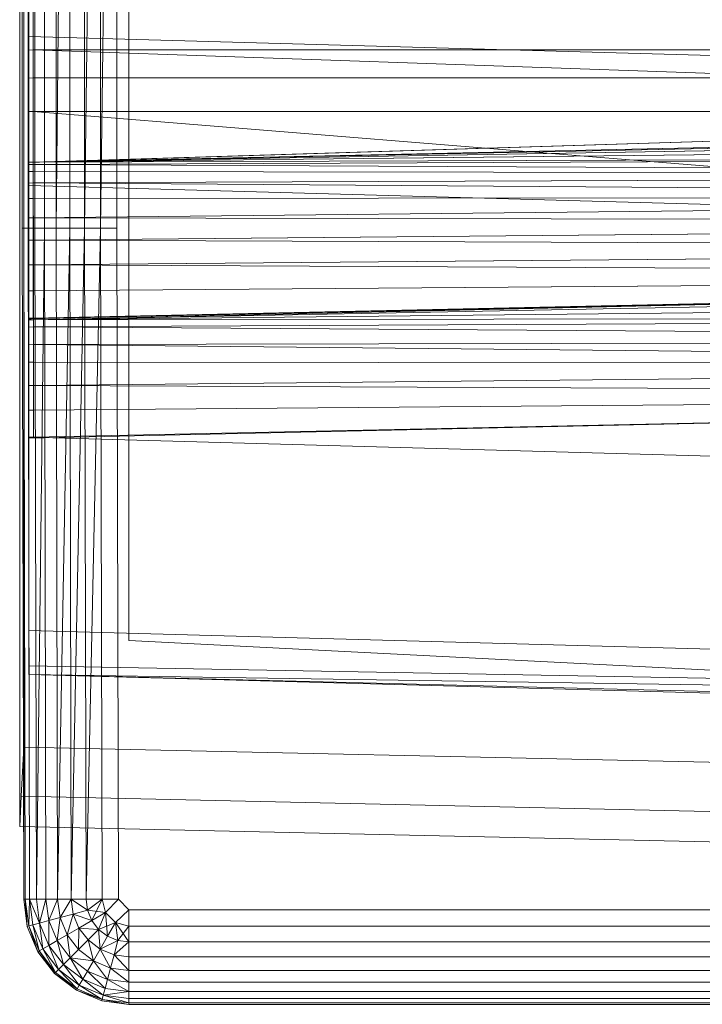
# Model space of a CAD drawing. Header units: metres. Extents: x 397.7 to 427.5, y 12.7 to 28.4.
# Tile 48 of 79: x 407.5527 to 407.6477, y 26.1113 to 26.2484. Entities that reach past the tile are written whole.
import ezdxf

# ---------------------------------------------------------------- set-up
doc = ezdxf.new("R2010")
doc.units = ezdxf.units.M
doc.layers.add('A-DETL-____-MBND', color=7, linetype='Continuous', lineweight=18)

# ---------------------------------------------------------------- blocks, each defined once
blk = doc.blocks.new('Family - Inodor P2-153200-05_TEL_P2')
at = {"layer": 'A-DETL-____-MBND', "color": 253, "true_color": 0xaaaaaa}
for p, q in [((0.00056, 0.01465), (0.00056, 0.38826)), ((0.00056, 0.01465), (0.00056, 0.38826)), ((0, 0.36417), (0, 0.03582)), ((0, 0.03582), (0, 0.36417)), ((0.00056, 0.36417), (0.00056, 0.03582)), ((0.00056, 0.03582), (0.00056, 0.36417)), ((0.01521, 0.35403), (0.01521, 0.05064)), ((0.01521, 0.35403), (0.01521, 0.05064)), ((0.00036, 0.10805), (0.00036, 0.29485)), ((0.00036, 0.10805), (0.00036, 0.29485)), ((0.00056, 0.10805), (0.00056, 0.29485)), ((0.00056, 0.29485), (0.00056, 0.10805)), ((0.00056, 0.10805), (0.00056, 0.29485)), ((0.00116, 0.10805), (0.00116, 0.29485)), ((0.00116, 0.29485), (0.00116, 0.10805)), ((0.00116, 0.10805), (0.00116, 0.29485)), ((0.00213, 0.10805), (0.00213, 0.29485)), ((0.00213, 0.29485), (0.00213, 0.10805)), ((0.00213, 0.10805), (0.00213, 0.29485)), ((0.00345, 0.10805), (0.00345, 0.29485)), ((0.00345, 0.29485), (0.00345, 0.10805)), ((0.00345, 0.10805), (0.00345, 0.29485)), ((0.00508, 0.10805), (0.00508, 0.29485)), ((0.00508, 0.29485), (0.00508, 0.10805)), ((0.00696, 0.29485), (0.00508, 0.10805)), ((0.00508, 0.10805), (0.00508, 0.29485)), ((0.00508, 0.10805), (0.00696, 0.29485)), ((0.00696, 0.10805), (0.00696, 0.29485)), ((0.00696, 0.10805), (0.00696, 0.29485)), ((0.00696, 0.10805), (0.00696, 0.29485)), ((0.00904, 0.10805), (0.00904, 0.29485)), ((0.00904, 0.29485), (0.00904, 0.10805)), ((0.01126, 0.29485), (0.00904, 0.10805)), ((0.00904, 0.10805), (0.00904, 0.29485)), ((0.00904, 0.10805), (0.01126, 0.29485)), ((0.01126, 0.10805), (0.01126, 0.29485)), ((0.01354, 0.29485), (0.01126, 0.10805)), ((0.01126, 0.10805), (0.01126, 0.29485)), ((0.01126, 0.10805), (0.01126, 0.29485)), ((0.01126, 0.10805), (0.01354, 0.29485)), ((0.01354, 0.10805), (0.01354, 0.29485)), ((0.01354, 0.29485), (0.01354, 0.10805)), ((0.01354, 0.10805), (0.01354, 0.29485)), ((0.00127, 0.11722), (0.00127, 0.28262)), ((0.00127, 0.13284), (0.00127, 0.26701)), ((0.00127, 0.267), (0.00127, 0.13339)), ((0.00186, 0.13288), (0.00186, 0.26697)), ((0.00186, 0.13288), (0.00186, 0.26697)), ((0.00186, 0.26697), (0.00186, 0.13288)), ((0.00186, 0.13288), (0.00186, 0.26697)), ((0.00127, 0.13475), (0.00127, 0.15852)), ((0.51095, 0.12067), (0.00127, 0.13475)), ((0.00127, 0.11399), (0.00127, 0.13475)), ((0.52327, 0.1334), (0.00127, 0.11723)), ((0.00127, 0.13339), (0.00127, 0.13285)), ((0.00187, 0.11726), (0.52327, 0.1334)), ((0.00187, 0.11726), (0.52327, 0.1334)), ((0.00186, 0.13288), (0.00127, 0.13284)), ((0.00186, 0.13288), (0.00127, 0.13284)), ((0.00186, 0.13288), (0.00127, 0.13285)), ((0.00186, 0.13288), (0.00127, 0.13285)), ((0.00127, 0.13285), (0.00127, 0.12897)), ((0.00127, 0.13284), (0.00127, 0.11728)), ((0.28176, 0.13288), (0.00186, 0.13288)), ((0.28176, 0.13288), (0.00186, 0.13288)), ((0.28176, 0.12326), (0.00186, 0.13288)), ((0.00186, 0.13288), (0.00187, 0.11726)), ((0.28176, 0.12326), (0.00186, 0.13288)), ((0.00187, 0.11726), (0.00186, 0.13288)), ((0.00186, 0.13288), (0.28176, 0.13288)), ((0.28176, 0.13288), (0.00186, 0.13288)), ((0.00186, 0.12899), (0.00186, 0.13288)), ((0.00186, 0.13288), (0.00186, 0.12899)), ((0.00187, 0.11726), (0.51154, 0.13288)), ((0.00187, 0.11726), (0.51154, 0.13288)), ((0.00186, 0.12899), (0.00127, 0.12897)), ((0.00186, 0.12899), (0.00127, 0.12897)), ((0.00127, 0.12897), (0.00127, 0.12431)), ((0.00186, 0.12899), (0.28176, 0.12899)), ((0.28176, 0.12899), (0.00186, 0.12899)), ((0.00186, 0.12431), (0.00186, 0.12899)), ((0.00186, 0.12899), (0.00186, 0.12431)), ((0.00186, 0.12431), (0.00127, 0.12431)), ((0.00127, 0.12431), (0.00186, 0.12431)), ((0.00127, 0.12431), (0.00127, 0.1243)), ((0.00186, 0.12431), (0.00127, 0.1243)), ((0.00127, 0.1243), (0.00186, 0.12431)), ((0.00186, 0.12431), (0.00127, 0.12428)), ((0.00186, 0.12431), (0.00127, 0.12428)), ((0.00127, 0.1243), (0.00127, 0.12428)), ((0.00127, 0.12428), (0.00127, 0.09539)), ((0.00186, 0.12431), (0.28176, 0.12431)), ((0.28176, 0.12431), (0.00186, 0.12431)), ((0.28175, 0.10165), (0.00186, 0.12431)), ((0.00186, 0.12431), (0.00192, 0.09531)), ((0.28175, 0.10165), (0.00186, 0.12431)), ((0.00192, 0.09531), (0.00186, 0.12431)), ((0.00187, 0.11726), (0.28176, 0.12326)), ((0.00187, 0.11726), (0.28176, 0.12326)), ((0.28176, 0.12326), (0.00187, 0.11726)), ((0.00187, 0.11726), (0.28176, 0.12326)), ((0.28176, 0.12295), (0.00187, 0.11726)), ((0.00187, 0.11726), (0.28176, 0.12295)), ((0.28176, 0.12197), (0.00187, 0.11726)), ((0.00187, 0.11726), (0.28176, 0.12197)), ((0.28176, 0.12037), (0.00187, 0.11726)), ((0.00187, 0.11726), (0.28176, 0.12037)), ((0.28176, 0.11819), (0.00187, 0.11726)), ((0.00187, 0.11694), (0.28176, 0.11819)), ((0.00187, 0.11726), (0.28176, 0.11819)), ((0.00187, 0.11694), (0.28176, 0.11819)), ((0.00187, 0.11726), (0.00127, 0.11728)), ((0.00127, 0.11728), (0.00187, 0.11726)), ((0.00127, 0.11728), (0.00127, 0.11723)), ((0.00127, 0.11722), (0.00187, 0.11726)), ((0.00187, 0.11726), (0.00127, 0.11722)), ((0.00187, 0.11726), (0.00127, 0.11723)), ((0.00187, 0.11726), (0.00127, 0.11723)), ((0.00127, 0.11722), (0.00127, 0.11691)), ((0.00187, 0.11694), (0.00127, 0.11691)), ((0.00187, 0.11694), (0.00127, 0.11691)), ((0.00127, 0.11691), (0.00127, 0.11594)), ((0.00187, 0.11694), (0.00187, 0.11726)), ((0.00187, 0.11726), (0.00187, 0.11694)), ((0.28176, 0.11552), (0.00187, 0.11694)), ((0.28176, 0.11552), (0.00187, 0.11694)), ((0.00187, 0.11596), (0.00187, 0.11694)), ((0.00187, 0.11694), (0.00187, 0.11596)), ((0.00187, 0.11596), (0.00127, 0.11594)), ((0.00187, 0.11596), (0.00127, 0.11594)), ((0.00127, 0.11594), (0.00127, 0.11434)), ((0.28176, 0.11552), (0.00187, 0.11596)), ((0.28176, 0.11552), (0.00187, 0.11596)), ((0.00187, 0.11436), (0.00187, 0.11596)), ((0.00187, 0.11596), (0.00187, 0.11436)), ((0.28176, 0.11552), (0.00187, 0.11436)), ((0.00187, 0.11436), (0.28176, 0.11552)), ((0.00187, 0.11436), (0.00127, 0.11434)), ((0.00187, 0.11436), (0.00127, 0.11434)), ((0.00127, 0.11434), (0.00127, 0.11218)), ((0.51095, 0.09991), (0.00127, 0.11399)), ((0.00127, 0.07896), (0.00127, 0.11399)), ((0.28176, 0.11242), (0.00187, 0.11436)), ((0.28176, 0.11242), (0.00187, 0.11436)), ((0.00187, 0.11219), (0.00187, 0.11436)), ((0.00187, 0.11436), (0.00187, 0.11219)), ((0.28176, 0.11242), (0.00187, 0.11219)), ((0.00187, 0.10951), (0.28176, 0.11242)), ((0.00187, 0.11219), (0.28176, 0.11242)), ((0.00187, 0.10951), (0.28176, 0.11242)), ((0.00187, 0.11219), (0.00127, 0.11218)), ((0.00187, 0.11219), (0.00127, 0.11218)), ((0.00127, 0.11218), (0.00127, 0.10951)), ((0.00187, 0.10951), (0.00187, 0.11219)), ((0.00187, 0.11219), (0.00187, 0.10951)), ((0.00187, 0.10951), (0.00127, 0.10951)), ((0.00127, 0.10951), (0.00187, 0.10951)), ((0.00187, 0.10951), (0.00127, 0.10951)), ((0.00187, 0.10951), (0.00127, 0.10951)), ((0.00127, 0.10951), (0.00127, 0.10642)), ((0.28176, 0.10898), (0.00187, 0.10951)), ((0.28176, 0.10898), (0.00187, 0.10951)), ((0.00187, 0.10641), (0.00187, 0.10951)), ((0.00187, 0.10951), (0.00187, 0.10641)), ((0.28176, 0.10898), (0.00187, 0.10641)), ((0.00187, 0.10641), (0.28176, 0.10898)), ((0.00056, 0.10805), (0.00036, 0.10805)), ((0.00056, 0.01465), (0.00036, 0.10805)), ((0.00036, 0.10805), (0.00056, 0.10805)), ((0.00056, 0.10805), (0.00036, 0.10805)), ((0.00056, 0.01465), (0.00036, 0.10805)), ((0.00116, 0.10805), (0.00056, 0.10805)), ((0.00076, 0.01465), (0.00056, 0.10805)), ((0.00056, 0.10805), (0.00116, 0.10805)), ((0.00056, 0.10805), (0.00056, 0.01465)), ((0.00116, 0.10805), (0.00056, 0.10805)), ((0.00076, 0.01465), (0.00056, 0.10805)), ((0.00076, 0.01465), (0.00056, 0.10805)), ((0.00056, 0.01465), (0.00056, 0.10805)), ((0.00213, 0.10805), (0.00116, 0.10805)), ((0.00136, 0.01465), (0.00116, 0.10805)), ((0.00116, 0.10805), (0.00213, 0.10805)), ((0.00116, 0.10805), (0.00136, 0.01465)), ((0.00213, 0.10805), (0.00116, 0.10805)), ((0.00136, 0.01465), (0.00116, 0.10805)), ((0.00345, 0.10805), (0.00213, 0.10805)), ((0.00233, 0.01465), (0.00213, 0.10805)), ((0.00213, 0.10805), (0.00345, 0.10805)), ((0.00213, 0.10805), (0.00233, 0.01465)), ((0.00345, 0.10805), (0.00213, 0.10805)), ((0.00233, 0.01465), (0.00213, 0.10805)), ((0.00345, 0.10805), (0.00233, 0.01465)), ((0.00233, 0.01465), (0.00345, 0.10805)), ((0.00365, 0.01465), (0.00345, 0.10805)), ((0.00345, 0.10805), (0.00508, 0.10805)), ((0.00508, 0.10805), (0.00345, 0.10805)), ((0.00365, 0.01465), (0.00345, 0.10805)), ((0.00365, 0.01465), (0.00345, 0.10805)), ((0.00528, 0.01465), (0.00508, 0.10805)), ((0.00696, 0.10805), (0.00508, 0.10805)), ((0.00508, 0.10805), (0.00528, 0.01465)), ((0.00696, 0.10805), (0.00508, 0.10805)), ((0.00528, 0.01465), (0.00508, 0.10805)), ((0.00696, 0.10805), (0.00528, 0.01465)), ((0.00528, 0.01465), (0.00696, 0.10805)), ((0.00716, 0.01465), (0.00696, 0.10805)), ((0.00696, 0.10805), (0.00904, 0.10805)), ((0.00904, 0.10805), (0.00696, 0.10805)), ((0.00716, 0.01465), (0.00696, 0.10805)), ((0.00716, 0.01465), (0.00696, 0.10805)), ((0.00904, 0.10805), (0.00716, 0.01465)), ((0.00716, 0.01465), (0.00904, 0.10805)), ((0.00924, 0.01465), (0.00904, 0.10805)), ((0.01126, 0.10805), (0.00904, 0.10805)), ((0.01126, 0.10805), (0.00904, 0.10805)), ((0.00924, 0.01465), (0.00904, 0.10805)), ((0.00924, 0.01465), (0.00904, 0.10805)), ((0.01126, 0.10805), (0.00924, 0.01465)), ((0.00924, 0.01465), (0.01126, 0.10805)), ((0.01146, 0.01465), (0.01126, 0.10805)), ((0.01354, 0.10805), (0.01126, 0.10805)), ((0.01354, 0.10805), (0.01126, 0.10805)), ((0.01146, 0.01465), (0.01126, 0.10805)), ((0.01146, 0.01465), (0.01126, 0.10805)), ((0.01374, 0.01465), (0.01354, 0.10805)), ((0.01354, 0.10805), (0.01374, 0.01465)), ((0.01354, 0.10805), (0.01374, 0.01465)), ((0.00187, 0.10641), (0.00127, 0.10642)), ((0.00127, 0.10642), (0.00187, 0.10641)), ((0.00127, 0.10642), (0.00127, 0.10642)), ((0.00187, 0.10641), (0.00127, 0.10642)), ((0.00127, 0.10642), (0.00187, 0.10641)), ((0.00127, 0.10642), (0.00127, 0.10641)), ((0.00187, 0.10641), (0.00127, 0.10641)), ((0.00187, 0.10641), (0.00127, 0.10641)), ((0.00127, 0.10641), (0.00127, 0.10299)), ((0.28176, 0.10533), (0.00187, 0.10641)), ((0.00187, 0.10641), (0.00187, 0.10298)), ((0.28176, 0.10533), (0.00187, 0.10641)), ((0.00187, 0.10298), (0.00187, 0.10641)), ((0.28176, 0.10533), (0.00187, 0.10298)), ((0.00187, 0.10298), (0.28176, 0.10533)), ((0.00187, 0.10298), (0.00127, 0.10299)), ((0.00127, 0.10299), (0.00187, 0.10298)), ((0.00127, 0.10299), (0.00127, 0.10298)), ((0.00187, 0.10298), (0.00127, 0.10298)), ((0.00127, 0.10298), (0.00187, 0.10298)), ((0.00127, 0.10298), (0.00127, 0.10297)), ((0.00187, 0.10298), (0.00127, 0.10297)), ((0.00187, 0.10298), (0.00127, 0.10297)), ((0.00127, 0.10297), (0.00127, 0.09933)), ((0.28176, 0.10156), (0.00187, 0.10298)), ((0.28176, 0.10156), (0.00187, 0.10298)), ((0.00187, 0.09932), (0.00187, 0.10298)), ((0.00187, 0.10298), (0.00187, 0.09932)), ((0.28176, 0.10156), (0.00127, 0.09542)), ((0.28176, 0.10156), (0.00187, 0.09932)), ((0.00187, 0.09555), (0.28176, 0.10156)), ((0.00187, 0.09932), (0.28176, 0.10156)), ((0.00187, 0.09555), (0.28176, 0.10156)), ((0.28175, 0.10165), (0.00192, 0.09531)), ((0.00192, 0.09531), (0.28175, 0.10165)), ((0.28181, 0.10065), (0.00192, 0.09531)), ((0.00192, 0.09531), (0.28181, 0.10065)), ((0.00187, 0.09932), (0.00127, 0.09933)), ((0.00127, 0.09933), (0.00187, 0.09932)), ((0.00127, 0.09933), (0.00127, 0.09932)), ((0.00187, 0.09932), (0.00127, 0.09932)), ((0.00187, 0.09932), (0.00127, 0.09932)), ((0.00127, 0.09932), (0.00127, 0.09556)), ((0.00187, 0.09555), (0.00187, 0.09932)), ((0.00187, 0.09932), (0.00187, 0.09555)), ((0.28181, 0.0982), (0.00192, 0.09531)), ((0.00192, 0.09531), (0.28181, 0.0982)), ((0.00187, 0.09555), (0.00127, 0.09556)), ((0.00127, 0.09556), (0.00187, 0.09555)), ((0.00127, 0.09556), (0.00127, 0.09555)), ((0.00187, 0.09555), (0.00127, 0.09552)), ((0.00187, 0.09555), (0.00127, 0.09555)), ((0.00127, 0.09555), (0.00187, 0.09555)), ((0.00127, 0.09555), (0.00127, 0.09553)), ((0.00187, 0.09555), (0.00127, 0.09553)), ((0.00127, 0.09553), (0.00187, 0.09555)), ((0.00187, 0.09555), (0.00127, 0.09552)), ((0.00127, 0.09553), (0.00127, 0.09552)), ((0.00127, 0.09552), (0.00127, 0.09542)), ((0.00192, 0.09531), (0.00127, 0.09539)), ((0.00127, 0.09539), (0.00192, 0.09531)), ((0.00127, 0.09539), (0.00127, 0.09528)), ((0.00192, 0.09531), (0.00127, 0.09528)), ((0.00192, 0.09531), (0.00127, 0.09528)), ((0.00127, 0.09528), (0.00127, 0.09428)), ((0.28181, 0.09576), (0.00192, 0.09531)), ((0.00192, 0.09431), (0.28181, 0.09576)), ((0.00192, 0.09531), (0.28181, 0.09576)), ((0.00192, 0.09431), (0.28181, 0.09576)), ((0.00192, 0.09431), (0.00192, 0.09531)), ((0.00192, 0.09531), (0.00192, 0.09431)), ((0.00192, 0.09431), (0.00127, 0.09428)), ((0.00192, 0.09431), (0.00127, 0.09428)), ((0.00127, 0.09428), (0.00127, 0.09183)), ((0.28181, 0.09248), (0.00192, 0.09431)), ((0.28181, 0.09248), (0.00192, 0.09431)), ((0.00192, 0.09185), (0.00192, 0.09431)), ((0.00192, 0.09431), (0.00192, 0.09185)), ((0.00192, 0.09185), (0.00127, 0.09183)), ((0.00192, 0.09185), (0.00127, 0.09183)), ((0.28181, 0.09248), (0.00192, 0.09185)), ((0.00192, 0.09185), (0.28181, 0.09248)), ((0.28181, 0.08906), (0.00192, 0.09185)), ((0.28181, 0.08906), (0.00192, 0.09185)), ((0.00192, 0.08942), (0.00192, 0.09185)), ((0.00192, 0.09185), (0.00192, 0.08942)), ((0.00127, 0.09183), (0.00127, 0.08941)), ((0.00192, 0.08942), (0.00127, 0.08941)), ((0.00192, 0.08942), (0.00127, 0.08941)), ((0.00127, 0.08941), (0.00127, 0.08614)), ((0.28181, 0.08906), (0.00192, 0.08942)), ((0.28181, 0.08906), (0.00192, 0.08942)), ((0.00192, 0.08614), (0.00192, 0.08942)), ((0.00192, 0.08942), (0.00192, 0.08614)), ((0.28181, 0.08906), (0.00192, 0.08614)), ((0.00192, 0.08614), (0.28181, 0.08906)), ((0.00192, 0.08614), (0.00127, 0.08614)), ((0.00127, 0.08614), (0.00192, 0.08614)), ((0.00127, 0.08614), (0.00127, 0.08614)), ((0.00192, 0.08614), (0.00127, 0.08614)), ((0.00192, 0.08614), (0.00127, 0.08614)), ((0.00127, 0.08614), (0.00127, 0.08273)), ((0.28181, 0.08497), (0.00192, 0.08614)), ((0.00192, 0.08614), (0.00192, 0.08272)), ((0.28181, 0.08497), (0.00192, 0.08614)), ((0.00192, 0.08272), (0.00192, 0.08614)), ((0.28181, 0.08497), (0.00127, 0.07882)), ((0.28181, 0.08497), (0.00192, 0.08272)), ((0.00192, 0.07896), (0.28181, 0.08497)), ((0.00192, 0.08272), (0.28181, 0.08497)), ((0.00192, 0.07896), (0.28181, 0.08497)), ((0.00192, 0.08272), (0.00127, 0.08273)), ((0.00127, 0.08273), (0.00192, 0.08272)), ((0.00127, 0.08273), (0.00127, 0.08272)), ((0.00192, 0.08272), (0.00127, 0.08272)), ((0.00127, 0.08272), (0.00192, 0.08272)), ((0.00127, 0.08272), (0.00127, 0.08271)), ((0.00192, 0.08272), (0.00127, 0.08271)), ((0.00192, 0.08272), (0.00127, 0.08271)), ((0.00127, 0.08271), (0.00127, 0.07897)), ((0.00192, 0.07896), (0.00192, 0.08272)), ((0.00192, 0.08272), (0.00192, 0.07896)), ((0.00192, 0.07896), (0.00127, 0.07897)), ((0.00127, 0.07897), (0.00192, 0.07896)), ((0.00127, 0.07897), (0.00127, 0.07896)), ((0.51095, 0.06488), (0.00127, 0.07896)), ((0.00127, 0.05207), (0.00127, 0.07896)), ((0.00192, 0.07896), (0.00127, 0.07894)), ((0.00192, 0.07896), (0.00127, 0.07896)), ((0.00127, 0.07896), (0.00192, 0.07896)), ((0.00127, 0.07896), (0.00127, 0.07894)), ((0.00192, 0.07896), (0.00127, 0.07894)), ((0.00127, 0.07894), (0.00192, 0.07896)), ((0.00192, 0.07896), (0.00127, 0.07894)), ((0.00127, 0.07894), (0.00127, 0.07882)), ((0.00127, 0.07894), (0.00127, 0.07894)), ((0.51095, 0.03799), (0.00127, 0.05207)), ((0.00127, 0.04712), (0.00127, 0.05207)), ((0.01521, 0.05064), (0.15161, 0.0437)), ((0.17966, 0.04228), (0.01521, 0.05064)), ((0.51095, 0.03799), (0.00127, 0.04712)), ((0.00127, 0.04594), (0.00127, 0.04712)), ((0.51095, 0.03799), (0.00127, 0.04594)), ((0.51095, 0.03305), (0.00127, 0.04594)), ((0.51095, 0.03186), (0.00127, 0.04594)), ((0, 0.03582), (0, 0.02899)), ((0, 0.02899), (0, 0.03582)), ((0.00056, 0.03582), (0.00022, 0.02899)), ((0.00022, 0.02899), (0.00056, 0.03582)), ((0.00056, 0.03582), (0.31998, 0.0287)), ((0.00056, 0.03582), (0.31998, 0.0287)), ((0, 0.02899), (0, 0.02477)), ((0, 0.02477), (0, 0.02899)), ((0.00022, 0.02899), (0, 0.02477)), ((0, 0.02477), (0.00022, 0.02899)), ((0.00022, 0.02899), (0.31971, 0.02187)), ((0.00022, 0.02899), (0.31971, 0.02187)), ((0, 0.02477), (0.31954, 0.01764)), ((0, 0.02477), (0.31954, 0.01764)), ((0.00076, 0.01465), (0.00056, 0.01465)), ((0.00106, 0.01086), (0.00056, 0.01465)), ((0.00106, 0.01086), (0.00056, 0.01465)), ((0.00106, 0.01086), (0.00056, 0.01465)), ((0.00076, 0.01465), (0.00056, 0.01465)), ((0.00076, 0.01465), (0.00056, 0.01465)), ((0.00106, 0.01086), (0.00056, 0.01465)), ((0.00136, 0.01465), (0.00076, 0.01465)), ((0.00126, 0.01091), (0.00076, 0.01465)), ((0.00076, 0.01465), (0.00136, 0.01465)), ((0.00076, 0.01465), (0.00106, 0.01086)), ((0.00136, 0.01465), (0.00076, 0.01465)), ((0.00126, 0.01091), (0.00076, 0.01465)), ((0.00126, 0.01091), (0.00076, 0.01465)), ((0.00106, 0.01086), (0.00076, 0.01465)), ((0.00136, 0.01465), (0.00126, 0.01091)), ((0.00126, 0.01091), (0.00136, 0.01465)), ((0.00233, 0.01465), (0.00136, 0.01465)), ((0.00183, 0.01106), (0.00136, 0.01465)), ((0.00136, 0.01465), (0.00233, 0.01465)), ((0.00233, 0.01465), (0.00136, 0.01465)), ((0.00277, 0.01132), (0.00136, 0.01465)), ((0.00277, 0.01132), (0.00136, 0.01465)), ((0.00183, 0.01106), (0.00136, 0.01465)), ((0.00183, 0.01106), (0.00136, 0.01465)), ((0.00365, 0.01465), (0.00233, 0.01465)), ((0.00233, 0.01465), (0.00277, 0.01132)), ((0.00365, 0.01465), (0.00233, 0.01465)), ((0.00233, 0.01465), (0.00277, 0.01132)), ((0.00365, 0.01465), (0.00233, 0.01465)), ((0.00277, 0.01132), (0.00233, 0.01465)), ((0.00365, 0.01465), (0.00277, 0.01132)), ((0.00277, 0.01132), (0.00365, 0.01465)), ((0.00528, 0.01465), (0.00365, 0.01465)), ((0.00405, 0.01166), (0.00365, 0.01465)), ((0.00365, 0.01465), (0.00528, 0.01465)), ((0.00528, 0.01465), (0.00365, 0.01465)), ((0.00405, 0.01166), (0.00365, 0.01465)), ((0.00405, 0.01166), (0.00365, 0.01465)), ((0.00528, 0.01465), (0.00405, 0.01166)), ((0.00405, 0.01166), (0.00528, 0.01465)), ((0.00716, 0.01465), (0.00528, 0.01465)), ((0.00562, 0.01208), (0.00528, 0.01465)), ((0.00716, 0.01465), (0.00528, 0.01465)), ((0.00716, 0.01465), (0.00528, 0.01465)), ((0.00562, 0.01208), (0.00528, 0.01465)), ((0.00562, 0.01208), (0.00528, 0.01465)), ((0.00716, 0.01465), (0.00562, 0.01208)), ((0.00562, 0.01208), (0.00716, 0.01465)), ((0.00924, 0.01465), (0.00716, 0.01465)), ((0.00744, 0.01257), (0.00716, 0.01465)), ((0.00924, 0.01465), (0.00716, 0.01465)), ((0.00924, 0.01465), (0.00716, 0.01465)), ((0.00945, 0.01311), (0.00716, 0.01465)), ((0.00945, 0.01311), (0.00716, 0.01465)), ((0.00744, 0.01257), (0.00716, 0.01465)), ((0.00744, 0.01257), (0.00716, 0.01465)), ((0.01146, 0.01465), (0.00924, 0.01465)), ((0.00924, 0.01465), (0.00945, 0.01311)), ((0.01146, 0.01465), (0.00924, 0.01465)), ((0.00924, 0.01465), (0.00945, 0.01311)), ((0.01146, 0.01465), (0.00924, 0.01465)), ((0.00945, 0.01311), (0.00924, 0.01465)), ((0.01146, 0.01465), (0.00945, 0.01311)), ((0.01146, 0.01465), (0.00945, 0.01311)), ((0.00945, 0.01311), (0.01146, 0.01465)), ((0.01004, 0.01167), (0.01146, 0.01465)), ((0.01004, 0.01167), (0.01146, 0.01465)), ((0.01374, 0.01465), (0.01146, 0.01465)), ((0.01196, 0.01277), (0.01146, 0.01465)), ((0.01146, 0.01465), (0.01374, 0.01465)), ((0.01196, 0.01277), (0.01146, 0.01465)), ((0.01146, 0.01465), (0.01374, 0.01465)), ((0.01196, 0.01277), (0.01146, 0.01465)), ((0.01374, 0.01465), (0.01196, 0.01277)), ((0.01196, 0.01277), (0.01374, 0.01465)), ((0.01196, 0.01277), (0.01374, 0.01465)), ((0.01521, 0.01318), (0.01374, 0.01465)), ((0.01374, 0.01465), (0.01521, 0.01318)), ((0.01521, 0.01318), (0.01374, 0.01465)), ((0.00744, 0.01257), (0.00562, 0.01208)), ((0.00744, 0.01257), (0.00562, 0.01208)), ((0.00562, 0.01208), (0.00744, 0.01257)), ((0.00661, 0.00968), (0.00744, 0.01257)), ((0.00661, 0.00968), (0.00744, 0.01257)), ((0.00945, 0.01311), (0.00744, 0.01257)), ((0.00945, 0.01311), (0.00744, 0.01257)), ((0.00744, 0.01257), (0.00945, 0.01311)), ((0.00824, 0.01062), (0.00744, 0.01257)), ((0.01004, 0.01167), (0.00744, 0.01257)), ((0.01004, 0.01167), (0.00744, 0.01257)), ((0.00824, 0.01062), (0.00744, 0.01257)), ((0.00824, 0.01062), (0.00744, 0.01257)), ((0.01196, 0.01277), (0.00945, 0.01311)), ((0.01004, 0.01167), (0.00945, 0.01311)), ((0.01004, 0.01167), (0.00945, 0.01311)), ((0.01004, 0.01167), (0.00945, 0.01311)), ((0.01196, 0.01277), (0.01004, 0.01167)), ((0.01196, 0.01277), (0.01004, 0.01167)), ((0.01004, 0.01167), (0.01196, 0.01277)), ((0.01196, 0.01277), (0.01099, 0.01043)), ((0.01099, 0.01043), (0.01196, 0.01277)), ((0.01099, 0.01043), (0.01196, 0.01277)), ((0.01334, 0.0114), (0.01196, 0.01277)), ((0.01196, 0.01277), (0.01334, 0.0114)), ((0.01334, 0.0114), (0.01196, 0.01277)), ((0.01223, 0.00948), (0.01196, 0.01277)), ((0.01223, 0.00948), (0.01196, 0.01277)), ((0.01521, 0.01318), (0.01334, 0.0114)), ((0.01521, 0.01318), (0.01334, 0.0114)), ((0.01334, 0.0114), (0.01521, 0.01318)), ((0.15024, 0.01318), (0.01521, 0.01318)), ((0.01521, 0.0109), (0.01521, 0.01318)), ((0.01521, 0.01318), (0.15024, 0.01318)), ((0.15024, 0.01318), (0.01521, 0.01318)), ((0.01521, 0.0109), (0.01521, 0.01318)), ((0.01521, 0.0109), (0.01521, 0.01318)), ((0.00183, 0.01106), (0.00126, 0.01091)), ((0.00183, 0.01106), (0.00126, 0.01091)), ((0.00126, 0.01091), (0.00183, 0.01106)), ((0.00277, 0.01132), (0.00183, 0.01106)), ((0.00277, 0.01132), (0.00183, 0.01106)), ((0.00183, 0.01106), (0.00277, 0.01132)), ((0.00322, 0.00772), (0.00183, 0.01106)), ((0.00322, 0.00772), (0.00183, 0.01106)), ((0.0027, 0.00743), (0.00183, 0.01106)), ((0.00322, 0.00772), (0.00183, 0.01106)), ((0.0027, 0.00743), (0.00183, 0.01106)), ((0.00405, 0.01166), (0.00277, 0.01132)), ((0.00405, 0.01166), (0.00277, 0.01132)), ((0.00277, 0.01132), (0.00405, 0.01166)), ((0.00406, 0.00821), (0.00277, 0.01132)), ((0.00406, 0.00821), (0.00277, 0.01132)), ((0.00322, 0.00772), (0.00277, 0.01132)), ((0.00406, 0.00821), (0.00277, 0.01132)), ((0.00322, 0.00772), (0.00277, 0.01132)), ((0.00562, 0.01208), (0.00405, 0.01166)), ((0.00562, 0.01208), (0.00405, 0.01166)), ((0.00405, 0.01166), (0.00562, 0.01208)), ((0.0052, 0.00887), (0.00405, 0.01166)), ((0.0052, 0.00887), (0.00405, 0.01166)), ((0.00406, 0.00821), (0.00405, 0.01166)), ((0.0052, 0.00887), (0.00405, 0.01166)), ((0.00406, 0.00821), (0.00405, 0.01166)), ((0.0052, 0.00887), (0.00562, 0.01208)), ((0.0052, 0.00887), (0.00562, 0.01208)), ((0.00661, 0.00968), (0.00562, 0.01208)), ((0.00661, 0.00968), (0.00562, 0.01208)), ((0.00661, 0.00968), (0.00562, 0.01208)), ((0.01004, 0.01167), (0.00824, 0.01062)), ((0.01004, 0.01167), (0.00824, 0.01062)), ((0.00824, 0.01062), (0.01004, 0.01167)), ((0.01099, 0.01043), (0.01004, 0.01167)), ((0.01099, 0.01043), (0.01004, 0.01167)), ((0.01099, 0.01043), (0.01004, 0.01167)), ((0.01334, 0.0114), (0.01099, 0.01043)), ((0.01334, 0.0114), (0.01223, 0.00948)), ((0.01334, 0.0114), (0.01223, 0.00948)), ((0.01223, 0.00948), (0.01334, 0.0114)), ((0.01521, 0.0109), (0.01334, 0.0114)), ((0.01367, 0.00888), (0.01334, 0.0114)), ((0.01521, 0.0109), (0.01334, 0.0114)), ((0.01367, 0.00888), (0.01334, 0.0114)), ((0.01521, 0.0109), (0.01334, 0.0114)), ((0.01521, 0.00868), (0.01334, 0.0114)), ((0.01521, 0.00868), (0.01334, 0.0114)), ((0.01367, 0.00888), (0.01334, 0.0114)), ((0.00126, 0.01091), (0.00106, 0.01086)), ((0.00126, 0.01091), (0.00106, 0.01086)), ((0.00106, 0.01086), (0.00126, 0.01091)), ((0.00253, 0.00733), (0.00106, 0.01086)), ((0.00253, 0.00733), (0.00106, 0.01086)), ((0.00253, 0.00733), (0.00106, 0.01086)), ((0.00253, 0.00733), (0.00106, 0.01086)), ((0.0027, 0.00743), (0.00126, 0.01091)), ((0.0027, 0.00743), (0.00126, 0.01091)), ((0.00253, 0.00733), (0.00126, 0.01091)), ((0.0027, 0.00743), (0.00126, 0.01091)), ((0.00253, 0.00733), (0.00126, 0.01091)), ((0.00661, 0.00968), (0.0052, 0.00887)), ((0.00661, 0.00968), (0.0052, 0.00887)), ((0.0052, 0.00887), (0.00661, 0.00968)), ((0.00824, 0.01062), (0.00661, 0.00968)), ((0.00824, 0.01062), (0.00661, 0.00968)), ((0.00661, 0.00968), (0.00824, 0.01062)), ((0.00819, 0.00763), (0.00661, 0.00968)), ((0.00819, 0.00763), (0.00661, 0.00968)), ((0.00704, 0.00648), (0.00661, 0.00968)), ((0.00819, 0.00763), (0.00661, 0.00968)), ((0.00704, 0.00648), (0.00661, 0.00968)), ((0.00819, 0.00763), (0.00824, 0.01062)), ((0.00819, 0.00763), (0.00824, 0.01062)), ((0.00952, 0.00896), (0.00824, 0.01062)), ((0.01099, 0.01043), (0.00824, 0.01062)), ((0.01099, 0.01043), (0.00824, 0.01062)), ((0.00952, 0.00896), (0.00824, 0.01062)), ((0.00952, 0.00896), (0.00824, 0.01062)), ((0.01099, 0.01043), (0.00952, 0.00896)), ((0.01099, 0.01043), (0.00952, 0.00896)), ((0.00952, 0.00896), (0.01099, 0.01043)), ((0.01223, 0.00948), (0.01099, 0.01043)), ((0.01223, 0.00948), (0.01099, 0.01043)), ((0.01223, 0.00948), (0.01099, 0.01043)), ((0.01119, 0.00768), (0.01099, 0.01043)), ((0.01119, 0.00768), (0.01099, 0.01043)), ((0.01521, 0.0109), (0.01367, 0.00888)), ((0.15024, 0.0109), (0.01521, 0.0109)), ((0.01521, 0.00868), (0.01521, 0.0109)), ((0.01521, 0.0109), (0.15024, 0.0109)), ((0.01521, 0.0109), (0.01521, 0.00868)), ((0.15024, 0.0109), (0.01521, 0.0109)), ((0.01521, 0.00868), (0.01521, 0.0109)), ((0.0052, 0.00887), (0.00406, 0.00821)), ((0.0052, 0.00887), (0.00406, 0.00821)), ((0.00406, 0.00821), (0.0052, 0.00887)), ((0.00704, 0.00648), (0.0052, 0.00887)), ((0.00704, 0.00648), (0.0052, 0.00887)), ((0.00611, 0.00554), (0.0052, 0.00887)), ((0.00704, 0.00648), (0.0052, 0.00887)), ((0.00611, 0.00554), (0.0052, 0.00887)), ((0.00952, 0.00896), (0.00819, 0.00763)), ((0.00952, 0.00896), (0.00819, 0.00763)), ((0.00819, 0.00763), (0.00952, 0.00896)), ((0.01119, 0.00768), (0.00952, 0.00896)), ((0.01119, 0.00768), (0.00952, 0.00896)), ((0.01119, 0.00768), (0.00952, 0.00896)), ((0.01025, 0.00605), (0.00952, 0.00896)), ((0.01025, 0.00605), (0.00952, 0.00896)), ((0.01223, 0.00948), (0.01119, 0.00768)), ((0.01223, 0.00948), (0.01119, 0.00768)), ((0.01119, 0.00768), (0.01223, 0.00948)), ((0.01367, 0.00888), (0.01119, 0.00768)), ((0.01119, 0.00768), (0.01367, 0.00888)), ((0.01367, 0.00888), (0.01223, 0.00948)), ((0.01367, 0.00888), (0.01223, 0.00948)), ((0.01367, 0.00888), (0.01223, 0.00948)), ((0.01313, 0.00687), (0.01367, 0.00888)), ((0.01313, 0.00687), (0.01367, 0.00888)), ((0.01313, 0.00687), (0.01367, 0.00888)), ((0.01521, 0.00868), (0.01313, 0.00687)), ((0.01313, 0.00687), (0.01521, 0.00868)), ((0.01521, 0.00868), (0.01367, 0.00888)), ((0.01521, 0.00868), (0.01367, 0.00888)), ((0.01521, 0.00868), (0.01367, 0.00888)), ((0.15024, 0.00868), (0.01521, 0.00868)), ((0.01521, 0.0066), (0.01521, 0.00868)), ((0.01521, 0.00868), (0.15024, 0.00868)), ((0.15024, 0.00868), (0.01521, 0.00868)), ((0.01521, 0.0066), (0.01521, 0.00868)), ((0.01521, 0.0066), (0.01521, 0.00868)), ((0.0027, 0.00743), (0.00253, 0.00733)), ((0.0027, 0.00743), (0.00253, 0.00733)), ((0.00253, 0.00733), (0.0027, 0.00743)), ((0.00485, 0.00429), (0.00253, 0.00733)), ((0.00485, 0.00429), (0.00253, 0.00733)), ((0.00485, 0.00429), (0.00253, 0.00733)), ((0.00485, 0.00429), (0.00253, 0.00733)), ((0.00322, 0.00772), (0.0027, 0.00743)), ((0.00322, 0.00772), (0.0027, 0.00743)), ((0.0027, 0.00743), (0.00322, 0.00772)), ((0.005, 0.00443), (0.0027, 0.00743)), ((0.005, 0.00443), (0.0027, 0.00743)), ((0.00485, 0.00429), (0.0027, 0.00743)), ((0.005, 0.00443), (0.0027, 0.00743)), ((0.00485, 0.00429), (0.0027, 0.00743)), ((0.00406, 0.00821), (0.00322, 0.00772)), ((0.00406, 0.00821), (0.00322, 0.00772)), ((0.00322, 0.00772), (0.00406, 0.00821)), ((0.00542, 0.00485), (0.00322, 0.00772)), ((0.00542, 0.00485), (0.00322, 0.00772)), ((0.005, 0.00443), (0.00322, 0.00772)), ((0.00542, 0.00485), (0.00322, 0.00772)), ((0.005, 0.00443), (0.00322, 0.00772)), ((0.00611, 0.00554), (0.00406, 0.00821)), ((0.00611, 0.00554), (0.00406, 0.00821)), ((0.00542, 0.00485), (0.00406, 0.00821)), ((0.00611, 0.00554), (0.00406, 0.00821)), ((0.00542, 0.00485), (0.00406, 0.00821)), ((0.00819, 0.00763), (0.00704, 0.00648)), ((0.00819, 0.00763), (0.00704, 0.00648)), ((0.00704, 0.00648), (0.00819, 0.00763)), ((0.01025, 0.00605), (0.00819, 0.00763)), ((0.01025, 0.00605), (0.00819, 0.00763)), ((0.01025, 0.00605), (0.00819, 0.00763)), ((0.01119, 0.00768), (0.01025, 0.00605)), ((0.01119, 0.00768), (0.01025, 0.00605)), ((0.01025, 0.00605), (0.01119, 0.00768)), ((0.01313, 0.00687), (0.01119, 0.00768)), ((0.01313, 0.00687), (0.01119, 0.00768)), ((0.01313, 0.00687), (0.01119, 0.00768)), ((0.01264, 0.00505), (0.01119, 0.00768)), ((0.01264, 0.00505), (0.01119, 0.00768)), ((0.01313, 0.00687), (0.01264, 0.00505)), ((0.01313, 0.00687), (0.01264, 0.00505)), ((0.01264, 0.00505), (0.01313, 0.00687)), ((0.01521, 0.0066), (0.01313, 0.00687)), ((0.01521, 0.0066), (0.01313, 0.00687)), ((0.01521, 0.0066), (0.01313, 0.00687)), ((0.01521, 0.00472), (0.01313, 0.00687)), ((0.01521, 0.00472), (0.01313, 0.00687)), ((0.00611, 0.00554), (0.00542, 0.00485)), ((0.00611, 0.00554), (0.00542, 0.00485)), ((0.00542, 0.00485), (0.00611, 0.00554)), ((0.00704, 0.00648), (0.00611, 0.00554)), ((0.00704, 0.00648), (0.00611, 0.00554)), ((0.00611, 0.00554), (0.00704, 0.00648)), ((0.00877, 0.0035), (0.00611, 0.00554)), ((0.00877, 0.0035), (0.00611, 0.00554)), ((0.00829, 0.00265), (0.00611, 0.00554)), ((0.00877, 0.0035), (0.00611, 0.00554)), ((0.00829, 0.00265), (0.00611, 0.00554)), ((0.00943, 0.00464), (0.00704, 0.00648)), ((0.01025, 0.00605), (0.00704, 0.00648)), ((0.01025, 0.00605), (0.00704, 0.00648)), ((0.00943, 0.00464), (0.00704, 0.00648)), ((0.00877, 0.0035), (0.00704, 0.00648)), ((0.00943, 0.00464), (0.00704, 0.00648)), ((0.00877, 0.0035), (0.00704, 0.00648)), ((0.01025, 0.00605), (0.00943, 0.00464)), ((0.01025, 0.00605), (0.00943, 0.00464)), ((0.00943, 0.00464), (0.01025, 0.00605)), ((0.01264, 0.00505), (0.01025, 0.00605)), ((0.01264, 0.00505), (0.01025, 0.00605)), ((0.01264, 0.00505), (0.01025, 0.00605)), ((0.01222, 0.00348), (0.01025, 0.00605)), ((0.01222, 0.00348), (0.01025, 0.00605)), ((0.15024, 0.0066), (0.01521, 0.0066)), ((0.01521, 0.0066), (0.01521, 0.00472)), ((0.01521, 0.0066), (0.15024, 0.0066)), ((0.01521, 0.0066), (0.01521, 0.00472)), ((0.15024, 0.0066), (0.01521, 0.0066)), ((0.01521, 0.00472), (0.01521, 0.0066)), ((0.005, 0.00443), (0.00485, 0.00429)), ((0.005, 0.00443), (0.00485, 0.00429)), ((0.00485, 0.00429), (0.005, 0.00443)), ((0.00789, 0.00196), (0.00485, 0.00429)), ((0.00789, 0.00196), (0.00485, 0.00429)), ((0.00789, 0.00196), (0.00485, 0.00429)), ((0.00799, 0.00214), (0.00485, 0.00429)), ((0.00799, 0.00214), (0.00485, 0.00429)), ((0.00789, 0.00196), (0.00485, 0.00429)), ((0.00542, 0.00485), (0.005, 0.00443)), ((0.00542, 0.00485), (0.005, 0.00443)), ((0.005, 0.00443), (0.00542, 0.00485)), ((0.00799, 0.00214), (0.005, 0.00443)), ((0.00799, 0.00214), (0.005, 0.00443)), ((0.00799, 0.00214), (0.005, 0.00443)), ((0.00829, 0.00265), (0.00542, 0.00485)), ((0.00829, 0.00265), (0.00542, 0.00485)), ((0.00799, 0.00214), (0.00542, 0.00485)), ((0.00829, 0.00265), (0.00542, 0.00485)), ((0.00799, 0.00214), (0.00542, 0.00485)), ((0.00943, 0.00464), (0.00877, 0.0035)), ((0.00943, 0.00464), (0.00877, 0.0035)), ((0.00877, 0.0035), (0.00943, 0.00464)), ((0.01222, 0.00348), (0.00943, 0.00464)), ((0.01222, 0.00348), (0.00943, 0.00464)), ((0.01188, 0.00221), (0.00943, 0.00464)), ((0.01222, 0.00348), (0.00943, 0.00464)), ((0.01188, 0.00221), (0.00943, 0.00464)), ((0.01264, 0.00505), (0.01222, 0.00348)), ((0.01264, 0.00505), (0.01222, 0.00348)), ((0.01222, 0.00348), (0.01264, 0.00505)), ((0.01521, 0.00472), (0.01264, 0.00505)), ((0.01521, 0.00472), (0.01264, 0.00505)), ((0.01521, 0.00472), (0.01264, 0.00505)), ((0.01521, 0.00309), (0.01264, 0.00505)), ((0.01521, 0.00309), (0.01264, 0.00505)), ((0.15024, 0.00472), (0.01521, 0.00472)), ((0.01521, 0.00472), (0.01521, 0.00309)), ((0.01521, 0.00472), (0.15024, 0.00472)), ((0.01521, 0.00472), (0.01521, 0.00309)), ((0.15024, 0.00472), (0.01521, 0.00472)), ((0.01521, 0.00309), (0.01521, 0.00472)), ((0.00877, 0.0035), (0.00829, 0.00265)), ((0.00877, 0.0035), (0.00829, 0.00265)), ((0.00829, 0.00265), (0.00877, 0.0035)), ((0.01188, 0.00221), (0.00877, 0.0035)), ((0.01188, 0.00221), (0.00877, 0.0035)), ((0.01163, 0.00127), (0.00877, 0.0035)), ((0.01188, 0.00221), (0.00877, 0.0035)), ((0.01163, 0.00127), (0.00877, 0.0035)), ((0.01222, 0.00348), (0.01188, 0.00221)), ((0.01222, 0.00348), (0.01188, 0.00221)), ((0.01188, 0.00221), (0.01222, 0.00348)), ((0.01521, 0.00309), (0.01222, 0.00348)), ((0.01521, 0.00309), (0.01222, 0.00348)), ((0.01521, 0.00309), (0.01222, 0.00348)), ((0.01521, 0.00177), (0.01222, 0.00348)), ((0.01521, 0.00177), (0.01222, 0.00348)), ((0.15024, 0.00309), (0.01521, 0.00309)), ((0.01521, 0.00309), (0.01521, 0.00177)), ((0.01521, 0.00309), (0.15024, 0.00309)), ((0.01521, 0.00309), (0.01521, 0.00177)), ((0.15024, 0.00309), (0.01521, 0.00309)), ((0.01521, 0.00177), (0.01521, 0.00309)), ((0.00799, 0.00214), (0.00789, 0.00196)), ((0.00799, 0.00214), (0.00789, 0.00196)), ((0.00789, 0.00196), (0.00799, 0.00214)), ((0.01142, 0.0005), (0.00789, 0.00196)), ((0.01142, 0.0005), (0.00789, 0.00196)), ((0.01142, 0.0005), (0.00789, 0.00196)), ((0.01147, 0.00069), (0.00789, 0.00196)), ((0.01147, 0.00069), (0.00789, 0.00196)), ((0.01142, 0.0005), (0.00789, 0.00196)), ((0.00829, 0.00265), (0.00799, 0.00214)), ((0.00829, 0.00265), (0.00799, 0.00214)), ((0.00799, 0.00214), (0.00829, 0.00265)), ((0.01147, 0.00069), (0.00799, 0.00214)), ((0.01147, 0.00069), (0.00799, 0.00214)), ((0.01147, 0.00069), (0.00799, 0.00214)), ((0.01163, 0.00127), (0.00829, 0.00265)), ((0.01163, 0.00127), (0.00829, 0.00265)), ((0.01147, 0.00069), (0.00829, 0.00265)), ((0.01163, 0.00127), (0.00829, 0.00265)), ((0.01147, 0.00069), (0.00829, 0.00265)), ((0.01188, 0.00221), (0.01163, 0.00127)), ((0.01188, 0.00221), (0.01163, 0.00127)), ((0.01163, 0.00127), (0.01188, 0.00221)), ((0.01521, 0.00177), (0.01163, 0.00127)), ((0.01163, 0.00127), (0.01521, 0.00177)), ((0.01521, 0.00177), (0.01188, 0.00221)), ((0.01521, 0.00177), (0.01188, 0.00221)), ((0.01521, 0.00177), (0.01188, 0.00221)), ((0.15024, 0.00177), (0.01521, 0.00177)), ((0.01521, 0.0008), (0.01521, 0.00177)), ((0.01521, 0.00177), (0.15024, 0.00177)), ((0.15024, 0.00177), (0.01521, 0.00177)), ((0.01521, 0.0008), (0.01521, 0.00177)), ((0.01521, 0.0008), (0.01521, 0.00177)), ((0.01147, 0.00069), (0.01142, 0.0005)), ((0.01147, 0.00069), (0.01142, 0.0005)), ((0.01142, 0.0005), (0.01147, 0.00069)), ((0.01521, 0), (0.01142, 0.0005)), ((0.01521, 0), (0.01142, 0.0005)), ((0.01521, 0), (0.01142, 0.0005)), ((0.01521, 0), (0.01142, 0.0005)), ((0.01163, 0.00127), (0.01147, 0.00069)), ((0.01163, 0.00127), (0.01147, 0.00069)), ((0.01147, 0.00069), (0.01163, 0.00127)), ((0.01521, 0.0002), (0.01147, 0.00069)), ((0.01521, 0.0002), (0.01147, 0.00069)), ((0.01521, 0), (0.01147, 0.00069)), ((0.01521, 0.0002), (0.01147, 0.00069)), ((0.01521, 0), (0.01147, 0.00069)), ((0.01521, 0.0008), (0.01163, 0.00127)), ((0.01521, 0.0008), (0.01163, 0.00127)), ((0.01521, 0.0008), (0.01163, 0.00127)), ((0.01521, 0.0002), (0.01163, 0.00127)), ((0.01521, 0.0002), (0.01163, 0.00127)), ((0.15024, 0.0008), (0.01521, 0.0008)), ((0.01521, 0.0008), (0.01521, 0.0002)), ((0.01521, 0.0008), (0.15024, 0.0008)), ((0.01521, 0.0008), (0.01521, 0.0002)), ((0.15024, 0.0008), (0.01521, 0.0008)), ((0.01521, 0.0002), (0.01521, 0.0008)), ((0.15024, 0.0002), (0.01521, 0.0002)), ((0.01521, 0.0002), (0.01521, 0)), ((0.01521, 0.0002), (0.15024, 0.0002)), ((0.01521, 0.0002), (0.01521, 0)), ((0.15024, 0.0002), (0.01521, 0.0002)), ((0.01521, 0), (0.01521, 0.0002)), ((0.15024, 0), (0.01521, 0)), ((0.15024, 0), (0.01521, 0)), ((0.15024, 0), (0.01521, 0)), ((0.01521, 0), (0.15024, 0))]:
    blk.add_line(p, q, dxfattribs=at)
blk = doc.blocks.new('LONDR55-XX_ZZ-ARQ-CAA-M3D-Londres55_ifc-1-05_TEL_P2')
at = {"layer": 'A-DETL-____-MBND', "color": 253, "lineweight": 18, "true_color": 0xaaaaaa}
blk.add_blockref('Family - Inodor P2-153200-05_TEL_P2', (407.55268, 26.11126), dxfattribs=at)

msp = doc.modelspace()

# ---------------------------------------------------------------- block references
at = {"lineweight": 5}
msp.add_blockref('LONDR55-XX_ZZ-ARQ-CAA-M3D-Londres55_ifc-1-05_TEL_P2', (0, 0), dxfattribs=at)

doc.saveas('drawing.dxf')
